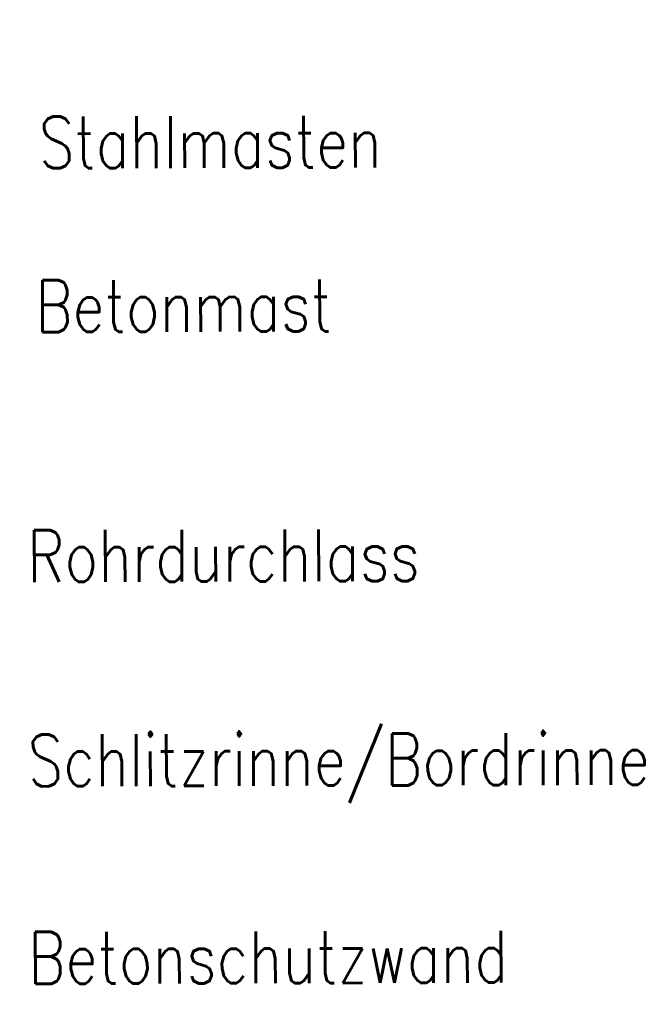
# Model space of a CAD drawing. Extents: x 0 to 1135, y 0 to 420.
# Tile 74 of 77: x 1095 to 1116, y 183 to 217. Entities that reach past the tile are written whole.
import ezdxf

# ---------------------------------------------------------------- set-up
doc = ezdxf.new("R2010")
doc.units = 0
doc.header["$LTSCALE"] = 2
doc.header["$MEASUREMENT"] = 0
doc.linetypes.add('AUSGEZOGEN', pattern=[0])
doc.layers.add('FBRTOP', color=8, linetype='AUSGEZOGEN')
doc.layers.add('LEGENDE', color=7, linetype='AUSGEZOGEN')
doc.styles.add('ROMANS', font='romans.shx', dxfattribs={"width": 0.8})

msp = doc.modelspace()

# ---------------------------------------------------------------- linework, layer by layer
at = {"layer": 'FBRTOP'}
for points in [[(661.143, 179.109, 0.000001), (685.944, 183.769, 0.000098)], [(499.488, 151.305, 0.000004), (556.365, 151.37, 0.000067)], [(700.607, 186.532, -0.000002), (715, 189.244, -0.000023), (729.209, 191.92, -0.000019), (746.049, 195.09, -0.003046), (758.195, 197.3, -0.001835), (778.389, 200.77, -0.001761), (792.757, 203.133, -0.001618), (808.406, 205.598, -0.001558), (824.253, 207.991, -0.002937), (832.67, 209.185, -0.002359), (841.112, 210.291, 0.001751), (852.488, 211.768, 0.001051), (869.84, 214.119, 0.001274), (884.149, 216.126, 0.002508), (897.81, 218.148, 0.001818), (916.634, 221.1, 0.001623), (931.317, 223.506, 0.000181), (932.745, 223.745, 0.000846)]]:
    msp.add_lwpolyline(points, format="xyb", dxfattribs=at)

# ---------------------------------------------------------------- texts
at = {"layer": 'LEGENDE', "style": 'ROMANS', "width": 0.8}
for s, p in [('Stahlmasten', (1095.536, 212.055)), ('Betonmast', (1095.412, 206.375)), ('Rohrdurchlass', (1095.13, 197.704)), ('Schlitzrinne/Bordrinne', (1095.148, 190.616)), ('Betonschutzwand', (1095.166, 183.766))]:
    msp.add_text(s, height=1.8, rotation=0.1472, dxfattribs=at).set_placement(p)

doc.saveas('drawing.dxf')
